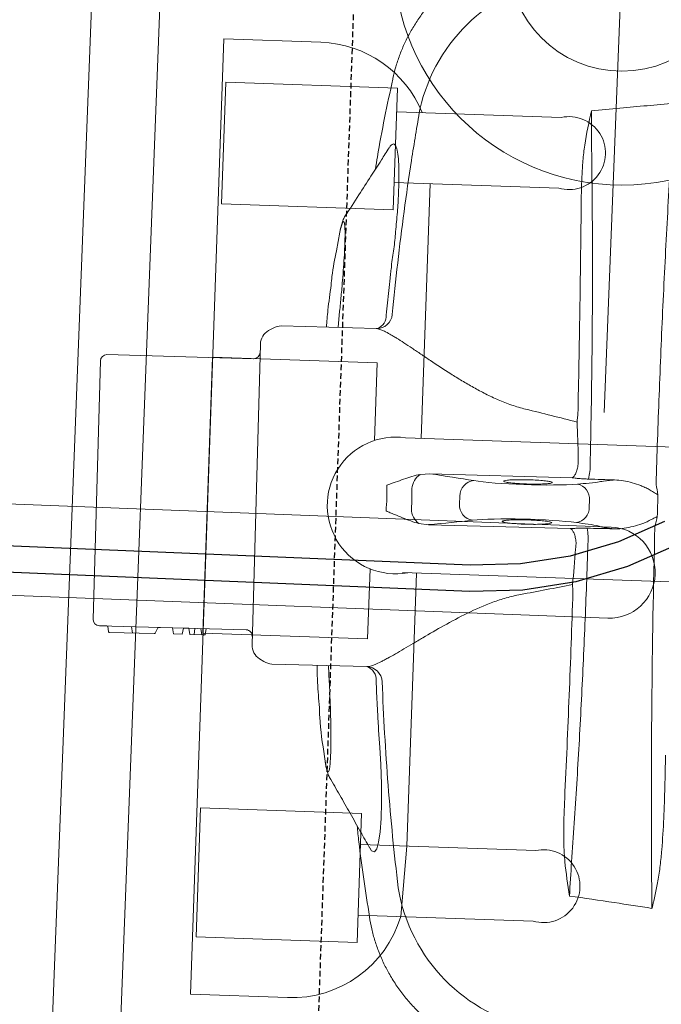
# Model space of a CAD drawing. Header units: millimetres. Extents: x 297264 to 416219, y -77299 to -23696.
# Tile 35 of 187: x 299033 to 299173, y -26464 to -26248. Entities that reach past the tile are written whole.
import ezdxf

# ---------------------------------------------------------------- set-up
doc = ezdxf.new("R2010")
doc.units = ezdxf.units.MM
doc.header["$LTSCALE"] = 2.5
doc.linetypes.add('11aa1PB-bd$0$11aa1PB-af$0$TRATTEGGIATA', pattern=[0.75, 0.5, -0.25])
for name, color, linetype, lineweight in [('CKD Equipments', 252, 'Continuous', 0), ('EQUIPMENT', 210, 'Continuous', 0), ('FURNITURES', 30, 'Continuous', 15), ('HATCH LIGHT', 250, 'Continuous', 0), ('K Equipment', 30, 'Continuous', 9)]:
    doc.layers.add(name, color=color, linetype=linetype, lineweight=lineweight)
doc.layers.add('Edges', color=7, linetype='Continuous')
doc.layers.add('FAINTEQUIP', color=253, linetype='Continuous')

# ---------------------------------------------------------------- blocks, each defined once
blk = doc.blocks.new('awreg')
at = {"layer": 'K Equipment'}
for p, q in [((60866.24, 14496.41, -7.42), (60866.22, 14311.87, -7.42)), ((60886.24, 14496.4, -7.42), (60886.22, 14311.87, -7.42)), ((60701.19, 14430.21, -7.42), (61051.19, 14430.24, -7.42)), ((60701.19, 14415.21, -7.42), (61051.19, 14415.24, -7.42)), ((60651.19, 14314.35, -7.42), (60841.19, 14314.37, -7.42))]:
    blk.add_line(p, q, dxfattribs=at)
for radius in [50, 25]:
    blk.add_circle((60741.19, 14314.36, -7.42), radius, dxfattribs=at)
blk.add_arc((60876.22, 14311.87, -7.42), 10, 180.0034, 0.0034, dxfattribs=at)
blk = doc.blocks.new('G$C62143A14')
at = {"linetype": 'Continuous', "lineweight": 0}
for p, q in [((142.09, 481.19), (198.78, 481.8)), ((140.7, 479.77), (141.05, 447.57)), ((140.7, 479.77), (140.72, 478.13)), ((200.55, 448.21), (200.2, 480.41)), ((139.33, 477.57), (139.43, 467.67)), ((139.48, 477.75), (140.59, 477.95)), ((139.38, 472.47), (140.78, 472.73)), ((139.56, 472.5), (139.58, 472.5)), ((139.53, 467.51), (140.74, 466.96)), ((140.84, 466.81), (140.88, 463.71)), ((140.88, 463.71), (139.53, 463.46)), ((139.53, 463.46), (139.55, 461.55)), ((140.9, 461.32), (139.55, 461.55)), ((140.9, 461.32), (140.91, 460.16)), ((140.91, 460.16), (139.57, 459.91)), ((139.57, 459.91), (139.6, 457.25)), ((140.93, 458.82), (139.58, 458.93)), ((140.94, 457.5), (139.6, 457.25)), ((139.6, 457.25), (139.61, 456.53)), ((140.96, 456.31), (139.61, 456.53)), ((203.83, 446.85), (137.8, 446.14)), ((207.44, 444.22), (206.85, 445.18)), ((134.81, 444.41), (134.24, 443.43)), ((133.76, 441.62), (133.99, 420.82)), ((208.18, 421.59), (207.96, 442.42)), ((208.09, 429.99), (211.67, 429.77)), ((229.05, 430.4), (224.9, 430.98)), ((113.93, 429.31), (112.94, 429.15)), ((130.32, 428.9), (133.9, 429.19)), ((263.02, 420.05), (263.03, 420.06)), ((79.21, 418.06), (79.21, 418.06)), ((165.81, 410.59), (165.64, 408.47)), ((176.8, 408.59), (176.59, 410.7)), ((165.64, 408.47), (165.98, 377.3)), ((177.13, 377.42), (176.8, 408.59)), ((170.42, 401.86), (172.16, 401.88)), ((170.85, 373.41), (172.34, 373.42))]:
    blk.add_line(p, q, dxfattribs=at)
at = {"linetype": 'Continuous', "lineweight": 0, "flags": 128}
for points in [[(139.47, 477.74), (139.47, 477.74), (139.48, 477.75)], [(94.26, 418.59), (93.66, 418.2), (93.46, 417.59), (94.13, 417.09), (95.62, 416.73), (97.89, 416.49), (100.81, 416.39), (104.33, 416.43), (108.32, 416.6), (112.67, 416.91), (116.39, 417.25), (120.19, 417.68), (120.19, 417.68), (120.19, 417.68)]]:
    blk.add_lwpolyline(points, dxfattribs=at)
at = {"linetype": 'Continuous', "lineweight": 0}
for centre, radius, start, end in [((198.8, 480.4), 1.4, 0.6162, 90.6162), ((142.1, 479.79), 1.4, 90.6162, 180.6162), ((139.5, 477.57), 0.175, 100.6162, 179.8134), ((140.55, 478.12), 0.175, 280.6162, 1.5356), ((139.61, 467.67), 0.175, 180.2997, 244.6825), ((140.67, 466.8), 0.175, 359.7298, 66.3191), ((139.65, 447.56), 1.4, 270.6162, 0.6162), ((201.95, 448.23), 1.4, 180.6162, 270.6162), ((137.83, 442.64), 3.5, 90.6162, 149.6525), ((203.87, 443.35), 3.5, 31.58, 90.6162), ((137.26, 441.66), 3.5, 149.6525, 180.6162), ((204.46, 442.38), 3.5, 0.6162, 31.58), ((211.65, 421.66), 3.47, 181.0853, 266.5636), ((211.04, 422.65), 3.14, 205.2925, 273.8166), ((130.52, 420.79), 3.47, 274.6644, 0.6066), ((131.16, 421.56), 2.92, 266.0995, 345.287), ((249.74, 376.79), 37.74, 9.6758, 79.5449), ((93.4, 375.11), 37.74, 101.688, 171.5562), ((169.03, 408.55), 3.81, 91.0104, 147.7315), ((173.41, 408.6), 3.81, 33.5009, 90.222), ((170.39, 398.41), 3.45, 89.4632, 172.6991), ((172.27, 398.43), 3.45, 8.5333, 91.7692), ((170.66, 376.8), 3.4, 192.1812, 273.2187), ((172.46, 376.82), 3.4, 268.0138, 349.0513), ((179.6, 386.55), 13.01, 258.4187, 273.3931), ((163.31, 386.4), 13.03, 267.8432, 282.7971)]:
    blk.add_arc(centre, radius, start, end, dxfattribs=at)
for centre, major_axis, ratio, start_param, end_param in [((173.14, 540.75), (1.8, -166.89), 0.087489, 5.626486, 5.727956), ((166.46, 540.68), (1.8, -166.89), 0.087489, 0.555229, 0.6567), ((166.45, 386.94), (0.15, -14), 0.087489, 0.682539, 2.586364), ((176.46, 387.05), (0.15, -14), 0.087489, 3.696821, 5.600646), ((171.51, 381.35), (37.1, 0.4), 0.145844, 4.211758, 4.440687), ((172.59, 312.04), (0.89, -82.6), 0.087489, 3.824132, 3.871858), ((171.93, 312.03), (0.89, -82.6), 0.087489, 2.411328, 2.459054), ((171.51, 381.35), (37.1, 0.4), 0.145844, 4.984033, 5.21302), ((166.41, 381.34), (0.11, -10.5), 0.087489, 0.30744, 0.730265), ((176.62, 381.45), (0.11, -10.5), 0.087489, 5.55292, 5.975743)]:
    blk.add_ellipse(centre, major_axis=major_axis, ratio=ratio, start_param=start_param, end_param=end_param, dxfattribs=at)
for points, knots in [([(217.34, 431.84), (215.51, 432.03), (212.42, 432.35), (209.32, 432.48), (208.06, 432.53)], [0, 0, 0, 0, 0.593547, 1, 1, 1, 1]), ([(124.61, 430.86), (123.92, 430.81), (120.23, 430.56), (116.76, 429.87), (113.93, 429.31)], [0, 0, 0, 0, 0.187713, 1, 1, 1, 1]), ([(133.87, 431.73), (132.61, 431.65), (129.52, 431.46), (126.44, 431.07), (124.61, 430.84)], [0, 0, 0, 0, 0.406128, 1, 1, 1, 1]), ([(211.67, 429.77), (212.8, 429.7), (215.09, 429.56), (218.36, 429.4), (221.43, 429.28), (224.19, 429.21), (226.63, 429.19), (228.63, 429.23), (230.14, 429.31), (231.09, 429.45), (231.48, 429.63), (231.26, 429.85), (230.51, 430.11), (229.54, 430.3), (229.05, 430.4)], [0, 0, 0, 0, 0.082182, 0.166764, 0.247017, 0.329479, 0.412022, 0.496967, 0.579727, 0.664898, 0.747476, 0.832441, 0.915021, 1, 1, 1, 1]), ([(224.9, 430.98), (223.05, 431.29), (220.59, 431.72), (217.98, 431.83), (217.34, 431.86)], [0, 0, 0, 0, 0.753677, 1, 1, 1, 1]), ([(232.62, 429.35), (232.51, 429.44), (232.21, 429.6), (231.78, 429.77), (231.17, 429.96), (230.4, 430.16), (229.66, 430.3), (229.26, 430.36)], [0, 0, 0, 0, 0.095307, 0.229075, 0.409095, 0.722588, 1, 1, 1, 1]), ([(109.39, 428.05), (108.12, 427.23), (105.58, 425.64), (101.69, 423.22), (97.89, 420.88), (95.41, 419.35), (94.24, 418.63)], [0, 0, 0, 0, 0.253353, 0.510138, 0.769176, 1, 1, 1, 1]), ([(112.72, 429.1), (112.54, 429.08), (112.03, 428.98), (111.21, 428.78), (110.45, 428.55), (109.86, 428.32), (109.52, 428.12), (109.39, 428.05)], [0, 0, 0, 0, 0.100787, 0.407598, 0.731303, 0.895894, 1, 1, 1, 1]), ([(112.94, 429.15), (112.46, 429.05), (111.51, 428.84), (110.75, 428.57), (110.53, 428.34), (110.88, 428.16), (111.82, 428.04), (113.29, 427.99), (115.28, 427.99), (117.7, 428.06), (120.5, 428.19), (123.59, 428.37), (126.9, 428.61), (129.18, 428.8), (130.32, 428.9)], [0, 0, 0, 0, 0.082617, 0.165235, 0.248974, 0.332713, 0.416293, 0.499873, 0.583402, 0.66693, 0.750192, 0.833453, 0.916727, 1, 1, 1, 1]), ([(247.95, 420.3), (247.03, 420.83), (244.9, 422.08), (241.37, 424.17), (237.17, 426.65), (234.2, 428.42), (232.62, 429.35)], [0, 0, 0, 0, 0.1790671, 0.418189, 0.6906263, 1, 1, 1, 1]), ([(99.02, 421.57), (97.86, 421.41), (91.22, 420.48), (84.64, 419.17), (79.21, 418.1)], [0, 0, 0, 0, 0.174606, 1, 1, 1, 1]), ([(191.78, 388.17), (191.99, 389.22), (192.26, 390.25), (192.87, 392.28), (193.22, 393.28), (193.97, 395.21), (194.37, 396.15), (195.22, 398), (195.66, 398.9), (196.56, 400.66), (197.02, 401.53), (197.72, 402.8), (197.95, 403.22), (198.43, 404.05), (198.66, 404.46), (199.83, 406.48), (200.76, 408.01), (202.1, 410.19), (202.54, 410.89), (203.17, 411.93), (203.38, 412.27), (203.79, 412.93), (203.99, 413.25), (204.96, 414.85), (205.66, 416.01), (206.41, 417.33), (206.55, 417.58), (206.82, 418.08), (206.95, 418.32), (207.3, 419.01), (207.5, 419.42), (208, 420.56), (208.18, 421.17), (208.18, 421.59)], [0, 0, 0, 0, 0.0625, 0.0625, 0.125, 0.125, 0.1875, 0.1875, 0.25, 0.25, 0.3125, 0.3125, 0.34375, 0.34375, 0.375, 0.375, 0.5, 0.5, 0.5625, 0.5625, 0.59375, 0.59375, 0.625, 0.625, 0.75, 0.75, 0.78125, 0.78125, 0.8125, 0.8125, 0.875, 0.875, 1, 1, 1, 1]), ([(263.02, 420.08), (257.33, 421.08), (250.71, 422.24), (244.05, 423.02), (243.13, 423.13)], [0, 0, 0, 0, 0.861575, 1, 1, 1, 1]), ([(133.99, 420.82), (134, 420.37), (134.2, 419.77), (134.72, 418.63), (134.93, 418.21), (135.3, 417.53), (135.44, 417.29), (135.72, 416.8), (135.87, 416.55), (136.64, 415.25), (137.37, 414.09), (138.58, 412.21), (139, 411.55), (139.88, 410.19), (140.34, 409.49), (141.72, 407.33), (142.68, 405.82), (144.62, 402.65), (145.6, 400.98), (147.49, 397.46), (148.39, 395.64), (149.56, 392.78), (149.93, 391.81), (150.58, 389.81), (150.87, 388.79), (151.1, 387.73)], [0, 0, 0, 0, 0.125, 0.125, 0.1875, 0.1875, 0.21875, 0.21875, 0.25, 0.25, 0.375, 0.375, 0.4375, 0.4375, 0.5, 0.5, 0.625, 0.625, 0.75, 0.75, 0.875, 0.875, 0.9375, 0.9375, 1, 1, 1, 1]), ([(211.25, 419.52), (213.05, 419.41), (214.85, 419.3), (217.55, 419.11), (218.89, 419.02), (220.47, 418.9), (221.14, 418.85), (221.59, 418.81), (221.81, 418.8), (222.04, 418.78)], [0, 0, 0, 0, 0.5, 0.5, 0.75, 0.875, 0.9375, 0.9375, 1, 1, 1, 1]), ([(222.04, 418.78), (222.04, 418.78), (223.3, 418.79), (225.86, 418.35), (229.86, 418.16), (233.98, 417.93), (237.98, 417.85), (241.53, 417.88), (244.47, 418.04), (246.75, 418.33), (248.25, 418.73), (248.89, 419.24), (248.81, 419.75), (248.17, 420.12), (247.95, 420.25)], [0, 0, 0, 0, 0.000001, 0.07749, 0.156459, 0.25141, 0.349211, 0.444694, 0.543101, 0.640433, 0.740837, 0.840407, 0.943195, 1, 1, 1, 1]), ([(293.34, 389.13), (293.26, 389.7), (293.04, 391.17), (292.46, 393.48), (291.65, 396.06), (290.65, 398.57), (289.42, 401.09), (287.96, 403.58), (286.27, 406.01), (284.41, 408.27), (282.41, 410.34), (280.28, 412.24), (278.04, 413.94), (275.7, 415.46), (273.28, 416.78), (270.8, 417.9), (268.28, 418.84), (265.73, 419.56), (263.98, 419.98), (263.07, 420.1), (263.03, 420.11)], [0, 0, 0, 0, 0.037673, 0.095878, 0.154189, 0.212585, 0.271048, 0.33568, 0.39959, 0.46265, 0.524915, 0.586431, 0.647228, 0.707328, 0.766741, 0.825471, 0.883514, 0.940856, 0.997479, 1, 1, 1, 1]), ([(79.19, 418.13), (79.18, 418.13), (78.27, 417.99), (76.52, 417.53), (73.94, 416.74), (71.43, 415.74), (68.99, 414.57), (66.56, 413.17), (64.18, 411.55), (61.88, 409.7), (59.76, 407.69), (57.83, 405.55), (56.09, 403.3), (54.54, 400.95), (53.19, 398.52), (52.04, 396.03), (51.09, 393.49), (50.34, 390.91), (49.81, 388.58), (49.62, 387.11), (49.54, 386.51)], [0, 0, 0, 0, 0.001134, 0.05921, 0.117416, 0.175724, 0.234114, 0.292568, 0.357035, 0.420781, 0.483687, 0.545808, 0.607185, 0.667848, 0.727816, 0.787098, 0.845698, 0.903609, 0.960817, 1, 1, 1, 1]), ([(85.76, 412.06), (89.48, 412.63), (96.91, 413.75), (108.15, 415.16), (119.44, 416.38), (127.01, 417.01), (130.8, 417.33)], [0, 0, 0, 0, 0.249615, 0.499229, 0.749615, 1, 1, 1, 1]), ([(120.19, 417.68), (120.42, 417.7), (120.64, 417.73), (121.09, 417.77), (121.76, 417.84), (123.33, 417.99), (124.68, 418.11), (127.37, 418.36), (129.17, 418.51), (130.97, 418.65)], [0, 0, 0, 0, 0.0625, 0.0625, 0.125, 0.25, 0.5, 0.5, 1, 1, 1, 1]), ([(120.19, 417.68), (120.19, 417.68), (120.19, 417.68), (120.19, 417.68), (120.19, 417.68), (120.19, 417.68), (120.19, 417.68)], [0.00000000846, 0.00000000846, 0.00000000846, 0.00000000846, 0.000000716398, 0.000000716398, 0.000000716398, 0.000001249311, 0.000001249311, 0.000001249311, 0.000001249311]), ([(120.19, 417.68), (120.19, 417.68), (120.19, 417.68), (120.19, 417.68), (120.19, 417.68), (120.19, 417.68)], [0, 0, 0, 0, 0.051824, 0.658198, 1, 1, 1, 1]), ([(165.81, 410.59), (165.93, 411.21), (166.1, 411.82), (166.49, 413.03), (166.7, 413.63), (167.14, 414.84), (167.37, 415.44), (167.71, 416.36), (167.82, 416.67), (168.05, 417.29), (168.17, 417.6), (168.28, 417.91)], [0, 0, 0, 0, 0.25, 0.25, 0.5, 0.5, 0.75, 0.75, 0.875, 0.875, 1, 1, 1, 1]), ([(176.59, 410.7), (176.46, 411.32), (176.27, 411.93), (175.86, 413.13), (175.63, 413.72), (175.16, 414.92), (174.92, 415.52), (174.56, 416.44), (174.44, 416.74), (174.2, 417.36), (174.08, 417.67), (173.95, 417.97)], [0, 0, 0, 0, 0.25, 0.25, 0.5, 0.5, 0.75, 0.75, 0.875, 0.875, 1, 1, 1, 1]), ([(211.44, 418.2), (215.22, 417.96), (222.78, 417.5), (234.09, 416.51), (245.37, 415.35), (252.85, 414.38), (256.59, 413.9)], [0, 0, 0, 0, 0.249615, 0.499229, 0.749614, 1, 1, 1, 1]), ([(222.04, 418.78), (222.04, 418.78), (222.04, 418.78), (222.04, 418.78), (222.04, 418.78), (222.04, 418.78), (222.04, 418.78)], [0, 0, 0, 0, 0.000000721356, 0.000000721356, 0.000000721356, 0.000001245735, 0.000001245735, 0.000001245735, 0.000001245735]), ([(222.04, 418.78), (222.04, 418.78), (222.04, 418.78), (222.04, 418.78), (222.04, 418.78), (222.04, 418.78)], [0, 0, 0, 0, 0.341802, 0.948176, 1, 1, 1, 1]), ([(166.57, 386.94), (166.57, 387.36), (166.56, 388.38), (166.61, 389.91), (166.7, 391.28), (166.83, 392.15), (166.96, 392.47), (167.04, 392.27), (167.07, 392.2)], [0, 0, 0, 0, 0.132098, 0.323568, 0.515413, 0.707812, 0.900839, 1, 1, 1, 1]), ([(167.07, 392.2), (167.1, 392.16), (167.18, 392.04), (167.3, 391.21), (167.43, 389.83), (167.49, 388.32), (167.53, 386.73), (167.52, 385.13), (167.46, 383.53), (167.36, 382.28), (167.26, 381.9), (167.22, 381.72)], [0, 0, 0, 0, 0.060949, 0.185979, 0.310678, 0.434944, 0.512562, 0.636279, 0.760031, 0.884002, 1, 1, 1, 1]), ([(175.45, 390.08), (175.46, 390.33), (175.5, 391.09), (175.6, 391.91), (175.75, 392.47), (175.85, 392.32), (175.91, 392.24)], [0, 0, 0, 0, 0.138476, 0.425595, 0.712972, 1, 1, 1, 1]), ([(175.91, 392.24), (175.96, 392.05), (176.06, 391.67), (176.19, 390.43), (176.29, 388.84), (176.33, 387.27), (176.33, 385.7), (176.3, 384.2), (176.2, 382.87), (176.11, 382.1), (176.06, 381.99), (176.05, 381.98)], [0, 0, 0, 0, 0.12873, 0.257, 0.385042, 0.513035, 0.593354, 0.721934, 0.850956, 0.980313, 1, 1, 1, 1]), ([(175.39, 387.04), (175.39, 387.22), (175.39, 388.01), (175.4, 388.78), (175.42, 389.6), (175.44, 389.84), (175.45, 390.08)], [0, 0, 0, 0, 0.170805, 0.715603, 0.716948, 1, 1, 1, 1]), ([(167.22, 381.72), (167.21, 381.7), (167.16, 381.45), (167.05, 381.51), (166.89, 381.97), (166.74, 383.06), (166.63, 384.58), (166.58, 385.96), (166.57, 386.75), (166.57, 386.94)], [0, 0, 0, 0, 0.012552, 0.198689, 0.385047, 0.571255, 0.757017, 0.942123, 1, 1, 1, 1]), ([(176.05, 381.98), (176.01, 381.85), (175.91, 381.59), (175.76, 381.91), (175.61, 382.77), (175.49, 384.12), (175.42, 385.62), (175.4, 386.63), (175.39, 387.04)], [0, 0, 0, 0, 0.154069, 0.335329, 0.515993, 0.696154, 0.875965, 1, 1, 1, 1]), ([(92.96, 375.75), (93.53, 375.83), (94.1, 375.9), (95.25, 376.01), (95.82, 376.05), (97.55, 376.17), (98.7, 376.22), (102.15, 376.32), (104.46, 376.33), (106.77, 376.32)], [0, 0, 0, 0, 0.125, 0.125, 0.25, 0.25, 0.5, 0.5, 1, 1, 1, 1]), ([(106.77, 376.32), (114.3, 376.26), (121.85, 376.22), (136.97, 376.2), (144.55, 376.21), (152.13, 376.25)], [0, 0, 0, 0, 0.5, 0.5, 1, 1, 1, 1]), ([(152.13, 376.25), (152.42, 376.28), (152.7, 376.31), (153.25, 376.37), (153.51, 376.39), (153.76, 376.41)], [0, 0, 0, 0, 0.5, 0.5, 1, 1, 1, 1]), ([(163.29, 376.05), (163.66, 376.11), (164, 376.18), (164.64, 376.37), (164.91, 376.48), (165.39, 376.71), (165.58, 376.83), (165.79, 377.01), (165.85, 377.07), (165.91, 377.15), (165.93, 377.18), (165.96, 377.24), (165.97, 377.27), (165.98, 377.3)], [0, 0, 0, 0, 0.25, 0.25, 0.5, 0.5, 0.75, 0.75, 0.875, 0.875, 0.9375, 0.9375, 1, 1, 1, 1]), ([(165.98, 377.3), (166.01, 377.09), (166.03, 376.85), (166.08, 376.32), (166.1, 376.03), (166.14, 375.42), (166.16, 375.08), (166.18, 374.4), (166.19, 374.05), (166.2, 373.69)], [0, 0, 0, 0, 0.25, 0.25, 0.5, 0.5, 0.75, 0.75, 1, 1, 1, 1]), ([(176.99, 373.81), (176.99, 374.17), (176.99, 374.52), (177, 375.2), (177.01, 375.53), (177.04, 376.15), (177.05, 376.44), (177.09, 376.97), (177.11, 377.21), (177.13, 377.42)], [0, 0, 0, 0, 0.25, 0.25, 0.5, 0.5, 0.75, 0.75, 1, 1, 1, 1]), ([(179.85, 376.23), (179.48, 376.28), (179.13, 376.35), (178.5, 376.52), (178.22, 376.62), (177.73, 376.84), (177.54, 376.96), (177.33, 377.13), (177.27, 377.19), (177.2, 377.28), (177.18, 377.31), (177.15, 377.36), (177.14, 377.39), (177.13, 377.42)], [0, 0, 0, 0, 0.25, 0.25, 0.5, 0.5, 0.75, 0.75, 0.875, 0.875, 0.9375, 0.9375, 1, 1, 1, 1]), ([(250.28, 375.96), (244.6, 375.66), (238.88, 375.38), (227.37, 374.87), (221.57, 374.64), (209.88, 374.24), (204, 374.07), (192.2, 373.78), (186.29, 373.66), (180.37, 373.57)], [0, 0, 0, 0, 0.25, 0.25, 0.5, 0.5, 0.75, 0.75, 1, 1, 1, 1]), ([(189.37, 376.8), (189.62, 376.78), (189.89, 376.76), (190.43, 376.72), (190.71, 376.7), (191, 376.67)], [0, 0, 0, 0, 0.5, 0.5, 1, 1, 1, 1]), ([(191, 376.67), (198.59, 376.8), (206.17, 376.94), (221.3, 377.29), (228.84, 377.49), (236.37, 377.71)], [0, 0, 0, 0, 0.5, 0.5, 1, 1, 1, 1]), ([(236.37, 377.71), (238.67, 377.78), (240.98, 377.82), (244.44, 377.78), (245.59, 377.76), (247.31, 377.68), (247.89, 377.65), (249.04, 377.56), (249.61, 377.51), (250.18, 377.45)], [0, 0, 0, 0, 0.5, 0.5, 0.75, 0.75, 0.875, 0.875, 1, 1, 1, 1]), ([(162.82, 373.38), (156.9, 373.34), (151, 373.33), (139.22, 373.37), (133.34, 373.42), (121.64, 373.56), (115.82, 373.67), (104.29, 373.93), (98.57, 374.08), (92.89, 374.27)], [0, 0, 0, 0, 0.25, 0.25, 0.5, 0.5, 0.75, 0.75, 1, 1, 1, 1]), ([(166.3, 367.99), (166.33, 368.36), (166.37, 368.72), (166.45, 369.38), (166.49, 369.69), (166.61, 370.52), (166.7, 370.98), (166.79, 371.34)], [0, 0, 0, 0, 0.25, 0.25, 0.5, 0.5, 1, 1, 1, 1]), ([(176.45, 371.44), (176.55, 371.09), (176.65, 370.63), (176.79, 369.8), (176.83, 369.49), (176.93, 368.84), (176.97, 368.48), (177.01, 368.1)], [0, 0, 0, 0, 0.5, 0.5, 0.75, 0.75, 1, 1, 1, 1]), ([(166.3, 367.99), (166.29, 367.33), (166.35, 366.67), (166.54, 365.37), (166.68, 364.73), (167.01, 363.45), (167.21, 362.82), (167.56, 361.88), (167.68, 361.57), (167.95, 360.96), (168.09, 360.66), (168.26, 360.37)], [0, 0, 0, 0, 0.25, 0.25, 0.5, 0.5, 0.75, 0.75, 0.875, 0.875, 1, 1, 1, 1]), ([(175.21, 360.44), (175.38, 360.74), (175.52, 361.04), (175.77, 361.66), (175.89, 361.97), (176.21, 362.91), (176.4, 363.55), (176.7, 364.83), (176.83, 365.48), (176.99, 366.78), (177.04, 367.44), (177.01, 368.1)], [0, 0, 0, 0, 0.125, 0.125, 0.25, 0.25, 0.5, 0.5, 0.75, 0.75, 1, 1, 1, 1]), ([(89.48, 356.56), (102.2, 357.15), (115.02, 357.64), (140.91, 358.4), (153.96, 358.68), (167.14, 358.84)], [0, 0, 0, 0, 0.5, 0.5, 1, 1, 1, 1]), ([(168.26, 360.37), (168.45, 360.04), (168.64, 359.71), (169.01, 359.06), (169.19, 358.73), (169.38, 358.4)], [0, 0, 0, 0, 0.5, 0.5, 1, 1, 1, 1]), ([(175.21, 360.44), (175.03, 360.11), (174.85, 359.78), (174.49, 359.11), (174.32, 358.78), (174.14, 358.45)], [0, 0, 0, 0, 0.5, 0.5, 1, 1, 1, 1]), ([(176.37, 358.94), (182.93, 359), (189.47, 359.03), (199.27, 359.03), (202.53, 359.03), (209.05, 359), (212.31, 358.99), (218.81, 358.93), (222.06, 358.9), (228.52, 358.82), (231.74, 358.78), (241.38, 358.62), (247.76, 358.49), (254.1, 358.33)], [0, 0, 0, 0, 0.25, 0.25, 0.375, 0.375, 0.5, 0.5, 0.625, 0.625, 0.75, 0.75, 1, 1, 1, 1]), ([(83.55, 356.23), (83.51, 356.25), (83.46, 356.26), (83.42, 356.27), (83.41, 356.28), (83.41, 356.28), (83.4, 356.28)], [0, 0, 0, 0, 0.0001941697, 0.0001941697, 0.0001941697, 0.0002311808, 0.0002311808, 0.0002311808, 0.0002311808]), ([(89.45, 355.2), (88.46, 355.35), (87.48, 355.52), (86, 355.77), (85.51, 355.86), (84.77, 355.99), (84.53, 356.03), (84.16, 356.1), (84.04, 356.13), (83.85, 356.16), (83.79, 356.17), (83.67, 356.2), (83.61, 356.21), (83.55, 356.23)], [0, 0, 0, 0, 0.5, 0.5, 0.75, 0.75, 0.875, 0.875, 0.9375, 0.9375, 0.96875, 0.96875, 1, 1, 1, 1]), ([(117.12, 354.6), (114.8, 354.54), (112.49, 354.49), (107.86, 354.43), (105.55, 354.42), (100.93, 354.46), (98.63, 354.5), (95.17, 354.66), (94.02, 354.72), (92.3, 354.86), (91.73, 354.91), (90.59, 355.04), (90.02, 355.11), (89.45, 355.2)], [0, 0, 0, 0, 0.25, 0.25, 0.5, 0.5, 0.75, 0.75, 0.875, 0.875, 0.9375, 0.9375, 1, 1, 1, 1])]:
    blk.add_open_spline(points, degree=3, knots=knots, dxfattribs=at)
for points in [[(168.28, 417.91), (169.23, 417.87), (171.12, 417.79), (173.01, 417.91), (173.95, 417.97)], [(173.39, 412.41), (172.66, 412.38), (171.18, 412.32), (169.7, 412.35), (168.97, 412.37)], [(151.1, 387.73), (151.95, 383.95), (152.83, 380.18), (153.76, 376.41)], [(189.37, 376.8), (190.22, 380.58), (191.02, 384.37), (191.78, 388.17)], [(161.61, 376.03), (161.97, 376.02), (162.34, 376.01), (162.7, 375.99)], [(162.7, 375.99), (162.9, 375.98), (163.09, 376), (163.29, 376.05)], [(179.85, 376.23), (180.04, 376.18), (180.24, 376.17), (180.44, 376.18)], [(180.44, 376.18), (180.8, 376.21), (181.16, 376.23), (181.52, 376.25)], [(250.18, 377.45), (252.73, 377.15), (255.26, 376.74), (257.78, 376.28)], [(257.78, 376.28), (255.24, 376.2), (252.74, 376.09), (250.28, 375.96)], [(257.78, 376.28), (258.04, 374.21), (258.31, 372.13), (258.59, 370.05)], [(84.34, 364.56), (84.74, 367.84), (85.09, 371.14), (85.4, 374.43)], [(85.4, 374.43), (87.9, 374.93), (90.42, 375.4), (92.96, 375.75)], [(92.89, 374.27), (90.43, 374.34), (87.93, 374.4), (85.4, 374.43)], [(177.01, 368.1), (177, 370.01), (177, 371.91), (176.99, 373.81)], [(166.2, 373.69), (166.23, 371.79), (166.27, 369.89), (166.3, 367.99)], [(258.59, 370.05), (259.1, 366.09), (259.61, 362.14), (260.15, 358.18)], [(83.4, 356.28), (83.73, 359.04), (84.04, 361.8), (84.34, 364.56)], [(167.14, 358.84), (167.88, 358.69), (168.63, 358.54), (169.38, 358.4)], [(176.37, 358.94), (175.63, 358.77), (174.88, 358.61), (174.14, 358.45)], [(83.4, 356.28), (85.44, 356.36), (87.47, 356.46), (89.48, 356.56)], [(174.14, 358.45), (172.55, 358.44), (170.97, 358.42), (169.38, 358.4)]]:
    blk.add_open_spline(points, degree=3, dxfattribs=at)
at = {"layer": 'EQUIPMENT'}
for p, q in [((79.6, 382.18), (79.45, 420.64)), ((79.6, 382.18), (79.45, 420.64)), ((79.49, 411.25), (94.99, 410.49)), ((79.49, 411.25), (94.99, 410.49))]:
    blk.add_line(p, q, dxfattribs=at)
blk.add_lwpolyline([(255.93, 413.33, 0.294125), (270.5, 436.14), (270.42, 457.48), (60.67, 456.7), (60.75, 435.36, 0.340822), (79.49, 411.25)], format="xyb", dxfattribs=at)
blk.add_lwpolyline([(255.93, 413.33, 0.294125), (270.5, 436.14), (270.42, 457.48), (60.67, 456.7), (60.75, 435.36, 0.340822), (79.49, 411.25)], format="xyb", dxfattribs=at)
blk.add_lwpolyline([(255.93, 413.33, 0.294125), (270.5, 436.14), (270.42, 457.48), (60.67, 456.7), (60.75, 435.36, 0.340822), (79.49, 411.25)], format="xyb", dxfattribs=at)
blk.add_lwpolyline([(255.93, 413.33, 0.294125), (270.5, 436.14), (270.42, 457.48), (60.67, 456.7), (60.75, 435.36, 0.340822), (79.49, 411.25)], format="xyb", dxfattribs=at)
blk.add_lwpolyline([(255.93, 413.33, 0.294125), (270.5, 436.14), (270.42, 457.48), (60.67, 456.7), (60.75, 435.36, 0.340822), (79.49, 411.25)], format="xyb", dxfattribs=at)
blk.add_lwpolyline([(255.93, 413.33, 0.294125), (270.5, 436.14), (270.42, 457.48), (60.67, 456.7), (60.75, 435.36, 0.340822), (79.49, 411.25)], format="xyb", dxfattribs=at)
blk.add_lwpolyline([(255.93, 413.33, 0.294125), (270.5, 436.14), (270.42, 457.48), (60.67, 456.7), (60.75, 435.36, 0.340822), (79.49, 411.25)], format="xyb", dxfattribs=at)
blk.add_lwpolyline([(255.93, 413.33, 0.294125), (270.5, 436.14), (270.42, 457.48), (60.67, 456.7), (60.75, 435.36, 0.340822), (79.49, 411.25)], format="xyb", dxfattribs=at)
for points in [[(73.4, 420.62), (101.73, 420.72), (101.6, 456.07), (73.27, 455.96)], [(73.4, 420.62), (101.73, 420.72), (101.6, 456.07), (73.27, 455.96)], [(73.4, 420.62), (101.73, 420.72), (101.6, 456.07), (73.27, 455.96)], [(73.4, 420.62), (101.73, 420.72), (101.6, 456.07), (73.27, 455.96)], [(73.4, 420.62), (101.73, 420.72), (101.6, 456.07), (73.27, 455.96)], [(73.4, 420.62), (101.73, 420.72), (101.6, 456.07), (73.27, 455.96)], [(73.4, 420.62), (101.73, 420.72), (101.6, 456.07), (73.27, 455.96)], [(73.4, 420.62), (101.73, 420.72), (101.6, 456.07), (73.27, 455.96)], [(234.36, 418.86), (261.12, 418.96), (260.98, 456.66), (234.22, 456.56)], [(234.36, 418.86), (261.12, 418.96), (260.98, 456.66), (234.22, 456.56)], [(234.36, 418.86), (261.12, 418.96), (260.98, 456.66), (234.22, 456.56)], [(234.36, 418.86), (261.12, 418.96), (260.98, 456.66), (234.22, 456.56)], [(234.36, 418.86), (261.12, 418.96), (260.98, 456.66), (234.22, 456.56)], [(234.36, 418.86), (261.12, 418.96), (260.98, 456.66), (234.22, 456.56)], [(234.36, 418.86), (261.12, 418.96), (260.98, 456.66), (234.22, 456.56)], [(234.36, 418.86), (261.12, 418.96), (260.98, 456.66), (234.22, 456.56)]]:
    blk.add_lwpolyline(points, close=True, dxfattribs=at)
for points in [[(183.65, 421.03), (200.7, 421.09), (200.57, 457.22), (139.97, 457), (140.1, 420.87), (155.46, 420.92)], [(183.65, 421.03), (200.7, 421.09), (200.57, 457.22), (139.97, 457), (140.1, 420.87), (155.46, 420.92)], [(183.65, 421.03), (200.7, 421.09), (200.57, 457.22), (139.97, 457), (140.1, 420.87), (155.46, 420.92)], [(183.65, 421.03), (200.7, 421.09), (200.57, 457.22), (139.97, 457), (140.1, 420.87), (155.46, 420.92)], [(183.65, 421.03), (200.7, 421.09), (200.57, 457.22), (139.97, 457), (140.1, 420.87), (155.46, 420.92)], [(183.65, 421.03), (200.7, 421.09), (200.57, 457.22), (139.97, 457), (140.1, 420.87), (155.46, 420.92)], [(183.65, 421.03), (200.7, 421.09), (200.57, 457.22), (139.97, 457), (140.1, 420.87), (155.46, 420.92)], [(183.65, 421.03), (200.7, 421.09), (200.57, 457.22), (139.97, 457), (140.1, 420.87), (155.46, 420.92)], [(95.09, 382.23), (94.95, 420.7)], [(95.09, 382.23), (94.95, 420.7)], [(95.09, 382.23), (94.95, 420.7)], [(95.09, 382.23), (94.95, 420.7)], [(95.09, 382.23), (94.95, 420.7)], [(95.09, 382.23), (94.95, 420.7)], [(95.09, 382.23), (94.95, 420.7)], [(95.09, 382.23), (94.95, 420.7)], [(240.41, 418.88), (240.54, 382.77)], [(240.41, 418.88), (240.54, 382.77)], [(240.41, 418.88), (240.54, 382.77)], [(240.41, 418.88), (240.54, 382.77)], [(240.41, 418.88), (240.54, 382.77)], [(240.41, 418.88), (240.54, 382.77)], [(240.41, 418.88), (240.54, 382.77)], [(240.41, 418.88), (240.54, 382.77)], [(256.04, 382.83), (255.9, 418.94)], [(256.04, 382.83), (255.9, 418.94)], [(256.04, 382.83), (255.9, 418.94)], [(256.04, 382.83), (255.9, 418.94)], [(256.04, 382.83), (255.9, 418.94)], [(256.04, 382.83), (255.9, 418.94)], [(256.04, 382.83), (255.9, 418.94)], [(256.04, 382.83), (255.9, 418.94)], [(155.51, 254.39), (154.92, 413.78)], [(155.51, 254.39), (154.92, 413.78)], [(155.51, 254.39), (154.92, 413.78)], [(155.51, 254.39), (154.92, 413.78)], [(155.51, 254.39), (154.92, 413.78)], [(155.51, 254.39), (154.92, 413.78)], [(155.51, 254.39), (154.92, 413.78)], [(155.51, 254.39), (154.92, 413.78)], [(184.49, 414.24), (185.08, 255.99)], [(184.49, 414.24), (185.08, 255.99)], [(184.49, 414.24), (185.08, 255.99)], [(184.49, 414.24), (185.08, 255.99)], [(184.49, 414.24), (185.08, 255.99)], [(184.49, 414.24), (185.08, 255.99)], [(184.49, 414.24), (185.08, 255.99)], [(184.49, 414.24), (185.08, 255.99)], [(94.99, 410.49), (154.93, 410.71)], [(94.99, 410.49), (154.93, 410.71)], [(94.99, 410.49), (154.93, 410.71)], [(94.99, 410.49), (154.93, 410.71)], [(94.99, 410.49), (154.93, 410.71)], [(94.99, 410.49), (154.93, 410.71)], [(94.99, 410.49), (154.93, 410.71)], [(94.99, 410.49), (154.93, 410.71)], [(184.5, 410.82), (240.44, 411.03)], [(184.5, 410.82), (240.44, 411.03)], [(184.5, 410.82), (240.44, 411.03)], [(184.5, 410.82), (240.44, 411.03)], [(184.5, 410.82), (240.44, 411.03)], [(184.5, 410.82), (240.44, 411.03)], [(184.5, 410.82), (240.44, 411.03)], [(184.5, 410.82), (240.44, 411.03)]]:
    blk.add_lwpolyline(points, dxfattribs=at)
for centre, radius, start, end in [((169.57, 415.84), 15, 353.8395, 192.3466), ((169.57, 415.84), 15, 353.8395, 192.3466), ((169.57, 415.84), 15, 353.8395, 192.3466), ((169.57, 415.84), 15, 353.8395, 192.3466), ((169.57, 415.84), 15, 353.8395, 192.3466), ((169.57, 415.84), 15, 353.8395, 192.3466), ((169.57, 415.84), 15, 353.8395, 192.3466), ((169.57, 415.84), 15, 353.8395, 192.3466), ((248.3, 380.82), 8, 165.8268, 14.5999), ((248.3, 380.82), 8, 165.8268, 14.5999), ((248.3, 380.82), 8, 165.8268, 14.5999), ((248.3, 380.82), 8, 165.8268, 14.5999), ((248.3, 380.82), 8, 165.8268, 14.5999), ((248.3, 380.82), 8, 165.8268, 14.5999), ((248.3, 380.82), 8, 165.8268, 14.5999), ((248.3, 380.82), 8, 165.8268, 14.5999), ((87.35, 380.22), 8, 165.8268, 14.5999), ((87.35, 380.22), 8, 165.8268, 14.5999), ((87.35, 380.22), 8, 165.8268, 14.5999), ((87.35, 380.22), 8, 165.8268, 14.5999), ((87.35, 380.22), 8, 165.8268, 14.5999), ((87.35, 380.22), 8, 165.8268, 14.5999), ((87.35, 380.22), 8, 165.8268, 14.5999), ((87.35, 380.22), 8, 165.8268, 14.5999)]:
    blk.add_arc(centre, radius, start, end, dxfattribs=at)
at = {"layer": 'FAINTEQUIP', "color": 4, "linetype": '11aa1PB-bd$0$11aa1PB-af$0$TRATTEGGIATA'}
blk.add_lwpolyline([(337, 429.45), (338.5, 25.45), (1.5, 24.2), (0, 428.19), (337, 429.45)], dxfattribs=at)
blk = doc.blocks.new('boilerplan')
at = {"layer": 'Edges'}
for p, q in [((210.19, 145.03), (210.19, 259.94)), ((215.96, 145.22), (215.96, 259.75)), ((210.95, 133.45), (210.19, 145.03)), ((216.68, 134.2), (215.96, 145.22)), ((218.84, 123.36), (216.68, 134.2)), ((213.25, 121.86), (210.95, 133.45)), ((222.39, 112.89), (218.84, 123.36)), ((217.05, 110.68), (213.25, 121.86)), ((227.28, 102.98), (222.39, 112.89)), ((222.27, 100.08), (217.05, 110.68))]:
    blk.add_line(p, q, dxfattribs=at)
blk = doc.blocks.new('G$C6845078B')
blk.add_blockref('boilerplan', (-210.19, -41.12))

msp = doc.modelspace()

# ---------------------------------------------------------------- hatches: boundary and pattern name
at = {"layer": 'HATCH LIGHT', "true_color": 0x636466}
h = msp.add_hatch(dxfattribs=at)
h.set_pattern_fill('ANSI32', color=251, scale=6)
h.set_pattern_definition([(45, (233893.35, -46725.026), (-40.411153, 40.411153), []), (45, (233920.29, -46725.026), (-40.411153, 40.411153), [])])
h.paths.add_polyline_path([(311036.19, -32589.97), (310842.25, -32638.82), (311023.79, -33359.69), (298471.14, -33359.58, -0.000263), (298456.61, -33559.58), (311280.4, -33559.7)])
h.paths.add_polyline_path([(298885.09, -25157.06), (298685, -25157.06, -0.011972), (298203.78, -34256.03), (298404.38, -34256.03, 0.01196)])
h.paths.add_polyline_path([(298868.71, -25697.6), (308547.65, -26046.56, 0.003501), (309041.72, -26800.64), (309209.35, -26691.53), (308659.24, -25850.46), (298874.95, -25497.7, -0.000262)])
h = msp.add_hatch(dxfattribs=at)
h.set_pattern_fill('ANSI37', color=251, scale=8)
h.set_pattern_definition([(45, (233893.352, -46725.026), (-17.960512, 17.960512), []), (135, (233893.352, -46725.026), (-17.960512, -17.960512), [])])
edge = h.paths.add_edge_path()
edge.add_line((301662.25, -25798.32), (298868.71, -25697.6))
edge.add_arc((108471.36, -19659.44), 190493.08, 356.5735369, 358.1835586, ccw=False)
edge.add_line((298623.89, -31044.72), (301473.11, -31044.74))
edge.add_line((301473.11, -31044.74), (301599.61, -27535.69))
edge.add_line((301599.61, -27535.69), (301499.68, -27532.09))
edge.add_line((301499.68, -27532.09), (301470.43, -28343.52))
edge.add_line((301470.43, -28343.52), (301470.43, -28343.52))
edge.add_line((301470.43, -28343.52), (301405.58, -30142.35))
edge.add_line((301405.58, -30142.35), (301376.65, -30944.74))
edge.add_line((301376.65, -30944.74), (298744.94, -30944.72))
edge.add_line((298744.94, -30944.72), (298870.96, -27449.28))
edge.add_line((298870.96, -27449.28), (299870.31, -27485.31))
edge.add_line((299870.31, -27485.31), (299911.71, -27486.81))
edge.add_line((299911.71, -27486.81), (299915.31, -27386.87))
edge.add_line((299915.31, -27386.87), (298874.57, -27349.35))
edge.add_line((298874.57, -27349.35), (298930.47, -25799.9))
edge.add_line((298930.47, -25799.9), (300429.5, -25853.94))
edge.add_line((300429.5, -25853.94), (300418.69, -26153.75))
edge.add_line((300418.69, -26153.75), (300395.29, -26801.7))
edge.add_line((300395.29, -26801.7), (300392.65, -26874.86))
edge.add_line((300392.65, -26874.86), (300492.58, -26878.47))
edge.add_line((300492.58, -26878.47), (300529.38, -25857.54))
edge.add_line((300529.38, -25857.54), (301558.71, -25894.65))
edge.add_line((301558.71, -25894.65), (301532.11, -26632.68))
edge.add_line((301532.11, -26632.68), (301632.04, -26636.28))
edge.add_line((301632.04, -26636.28), (301662.25, -25798.32))

# ---------------------------------------------------------------- block references
at = {"layer": 'CKD Equipments', "ltscale": 10, "rotation": 87.62417962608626}
msp.add_blockref('G$C6845078B', (299235.28, -26377.51, 7.42), dxfattribs=at)
at = {"layer": 'CKD Equipments', "ltscale": 0.25, "rotation": 87.79023278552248}
msp.add_blockref('G$C62143A14', (299524.18, -26539.83), dxfattribs=at)
at = {"layer": 'FURNITURES', "xscale": -1, "rotation": 87.79023278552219}
msp.add_blockref('awreg', (315810.6, 33910.03, 7.42), dxfattribs=at)

doc.saveas('drawing.dxf')
